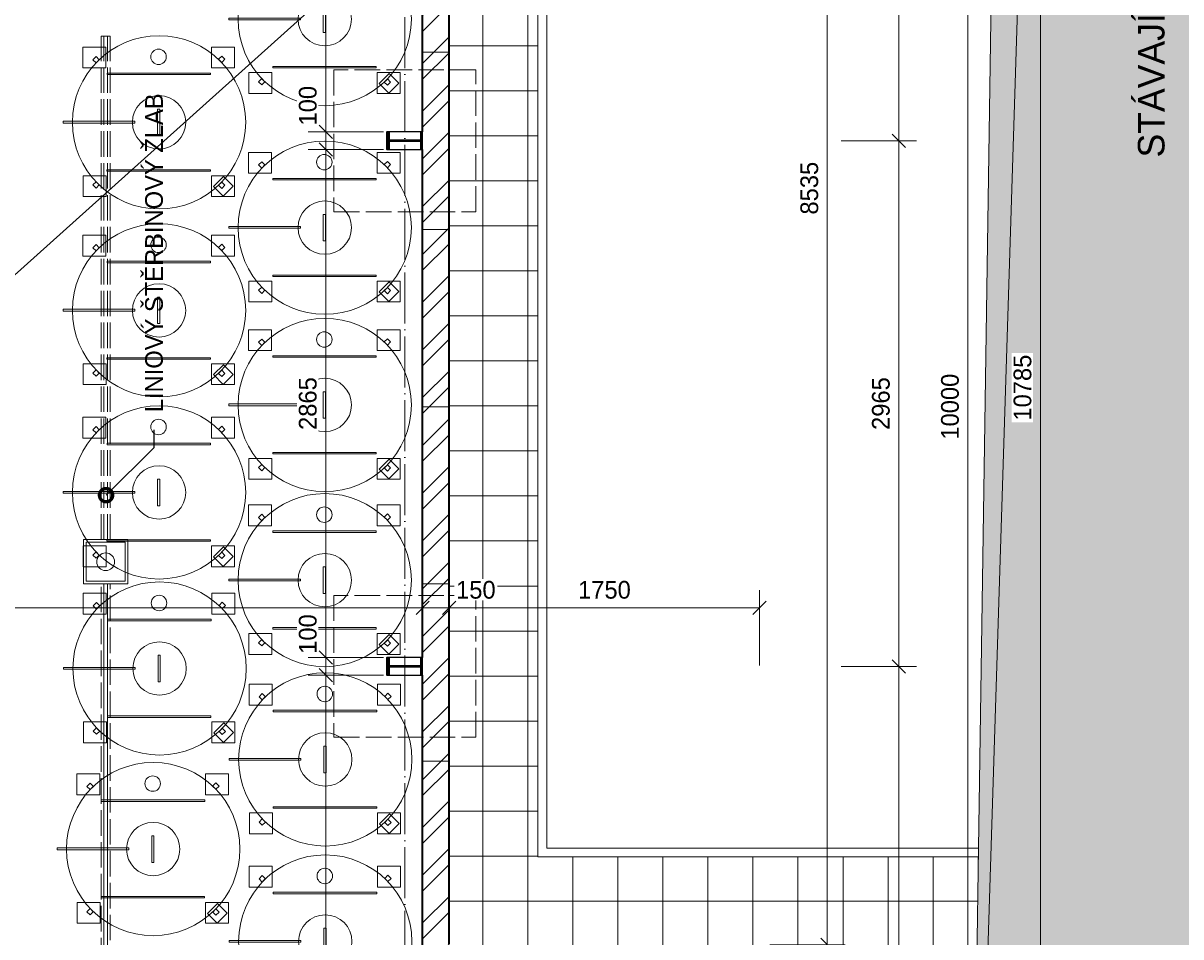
# Model space of a CAD drawing. Header units: millimetres. Extents: x -291499 to 405099, y -171163 to 417446.
# Tile 20 of 256: x -253858 to -247330, y 42261 to 47416. Entities that reach past the tile are written whole.
import ezdxf
from ezdxf import colors
from ezdxf.entities.mleader import LeaderData, LeaderLine
from ezdxf.math import Vec2, Vec3

# ---------------------------------------------------------------- set-up
doc = ezdxf.new("R2010")
doc.units = ezdxf.units.MM
doc.header["$LTSCALE"] = 12
doc.header["$PDMODE"] = 35
doc.header["$PDSIZE"] = -4
doc.linetypes.add('ACAD_ISO02W100', pattern=[15, 12, -3])
doc.linetypes.add('ACAD_ISO04W100', pattern=[30, 24, -3, 0, -3])
for name, color, linetype, lineweight in [('koty', 6, 'Continuous', 9), ('NS_tenka', 10, 'Continuous', 9), ('NS_tlusta', 10, 'Continuous', 15), ('NS_velmi_tlusta', 10, 'Continuous', 35), ('srafy', 6, 'Continuous', 9), ('tenka', 6, 'Continuous', 9), ('text', 6, 'Continuous', 9), ('tlusta', 7, 'Continuous', 15)]:
    doc.layers.add(name, color=color, linetype=linetype, lineweight=lineweight)
doc.layers.add('netisk', color=30, linetype='Continuous', plot=False)
doc.layers.add('zarizovaci predmety', color=10, linetype='Continuous', lineweight=9, transparency=0.3)
doc.styles.add('laplan', font='txt', dxfattribs={"height": 2})
doc.styles.add('laplan N', font='txt')
doc.dimstyles.new('laplan', dxfattribs={"dimscale": 0, "dimtxt": 2, "dimasz": 1.5, "dimexe": 2, "dimexo": 0, "dimgap": 1, "dimtad": 1, "dimdec": 0, "dimrnd": 5, "dimzin": 1, "dimtxsty": 'laplan', "dimblk": 'OBLIQUE', "dimcen": 2, "dimclrd": 256, "dimclre": 256, "dimclrt": 256, "dimadec": 0, "dimazin": 0, "dimtfac": 1, "dimtdec": 0, "dimtmove": 1, "dimatfit": 2, "dimfxl": 6.5, "dimfxlon": 1, "dimtfill": 1, "dimlwd": 13, "dimlwe": -1, "dimarcsym": 0})

# ---------------------------------------------------------------- blocks, each defined once
blk = doc.blocks.new('_DotSmall')
at = {"color": 0, "linetype": 'ByBlock', "const_width": 0.5}
blk.add_lwpolyline([(-0.0625, 0, 1), (0.0625, 0, 1)], format="xyb", close=True, dxfattribs=at)
blk = doc.blocks.new('_OBLIQUE')
at = {"color": 0, "linetype": 'ByBlock'}
blk.add_line((-0.5, -0.5), (0.5, 0.5), dxfattribs=at)
blk = doc.blocks.new('*D86')
at = {"layer": 'Defpoints', "color": 0, "transparency": 16777216}
for p in [(-248963.7, 50252.1), (-248530.1, 50252.1), (-249463.7, 40252.1)]:
    blk.add_point(p, dxfattribs=at)
at = {"layer": 'koty', "transparency": 16777216}
for p, q in [((-248855.1, 50252.1), (-248430.1, 50252.1)), ((-248855.1, 40252.1), (-248430.1, 40252.1))]:
    blk.add_line(p, q, dxfattribs=at)
at = {"layer": 'koty', "lineweight": 13, "transparency": 16777216}
blk.add_line((-248530.1, 40252.1), (-248530.1, 50252.1), dxfattribs=at)
at = {"layer": 'koty', "lineweight": 13, "transparency": 16777216, "xscale": 75, "yscale": 75, "zscale": 75}
for p, rotation in [((-248530.1, 50252.1), 90), ((-248530.1, 40252.1), 270)]:
    blk.add_blockref('_OBLIQUE', p, dxfattribs=dict(at, rotation=rotation))
at = {"layer": 'koty', "transparency": 16777216, "insert": (-248631.1, 45252.1), "char_height": 100, "attachment_point": 5, "rotation": 90, "style": 'laplan', "bg_fill": 3, "box_fill_scale": 1.1, "bg_fill_color": 256, "bg_fill_true_color": 13158600, "bg_fill_transparency": 0}
blk.add_mtext('10000', dxfattribs=at)
blk = doc.blocks.new('*D88')
at = {"layer": 'Defpoints', "color": 0, "transparency": 16777216}
for p in [(-249463.7, 50752.1), (-248121.1, 50752.1), (-249463.7, 39967.1)]:
    blk.add_point(p, dxfattribs=at)
at = {"layer": 'koty', "transparency": 16777216}
for p, q in [((-248446.1, 50752.1), (-248021.1, 50752.1)), ((-248446.1, 39967.1), (-248021.1, 39967.1))]:
    blk.add_line(p, q, dxfattribs=at)
at = {"layer": 'koty', "lineweight": 13, "transparency": 16777216}
blk.add_line((-248121.1, 39967.1), (-248121.1, 50752.1), dxfattribs=at)
at = {"layer": 'koty', "lineweight": 13, "transparency": 16777216, "xscale": 75, "yscale": 75, "zscale": 75}
for p, rotation in [((-248121.1, 50752.1), 90), ((-248121.1, 39967.1), 270)]:
    blk.add_blockref('_OBLIQUE', p, dxfattribs=dict(at, rotation=rotation))
at = {"layer": 'koty', "transparency": 16777216, "insert": (-248222.2, 45359.6), "char_height": 100, "attachment_point": 5, "rotation": 90, "style": 'laplan', "bg_fill": 3, "box_fill_scale": 1.1, "bg_fill_color": 256, "bg_fill_true_color": 13158600, "bg_fill_transparency": 0}
blk.add_mtext('10785', dxfattribs=at)
blk = doc.blocks.new('*D95')
at = {"layer": 'Defpoints', "color": 0, "transparency": 16777216}
for p in [(-250052, 43787.1), (-248919.8, 43787.1), (-250252, 40232.1)]:
    blk.add_point(p, dxfattribs=at)
at = {"layer": 'koty', "transparency": 16777216}
for p, q in [((-249244.8, 43787.1), (-248819.8, 43787.1)), ((-249244.8, 40232.1), (-248819.8, 40232.1))]:
    blk.add_line(p, q, dxfattribs=at)
at = {"layer": 'koty', "lineweight": 13, "transparency": 16777216}
blk.add_line((-248919.8, 40232.1), (-248919.8, 43787.1), dxfattribs=at)
at = {"layer": 'koty', "lineweight": 13, "transparency": 16777216, "xscale": 75, "yscale": 75, "zscale": 75}
for p, rotation in [((-248919.8, 43787.1), 90), ((-248919.8, 40232.1), 270)]:
    blk.add_blockref('_OBLIQUE', p, dxfattribs=dict(at, rotation=rotation))
at = {"layer": 'koty', "transparency": 16777216, "insert": (-249020.8, 42009.6), "char_height": 100, "attachment_point": 5, "rotation": 90, "style": 'laplan', "bg_fill": 3, "box_fill_scale": 1.1, "bg_fill_color": 256, "bg_fill_true_color": 13158600, "bg_fill_transparency": 0}
blk.add_mtext('3555', dxfattribs=at)
blk = doc.blocks.new('*D96')
at = {"layer": 'Defpoints', "color": 0, "transparency": 16777216}
for p in [(-250052, 46752.1), (-248919.8, 46752.1), (-250052, 43787.1)]:
    blk.add_point(p, dxfattribs=at)
at = {"layer": 'koty', "transparency": 16777216}
for p, q in [((-249244.8, 46752.1), (-248819.8, 46752.1)), ((-249244.8, 43787.1), (-248819.8, 43787.1))]:
    blk.add_line(p, q, dxfattribs=at)
at = {"layer": 'koty', "lineweight": 13, "transparency": 16777216}
blk.add_line((-248919.8, 43787.1), (-248919.8, 46752.1), dxfattribs=at)
at = {"layer": 'koty', "lineweight": 13, "transparency": 16777216, "xscale": 75, "yscale": 75, "zscale": 75}
for p, rotation in [((-248919.8, 46752.1), 90), ((-248919.8, 43787.1), 270)]:
    blk.add_blockref('_OBLIQUE', p, dxfattribs=dict(at, rotation=rotation))
at = {"layer": 'koty', "transparency": 16777216, "insert": (-249020.8, 45269.6), "char_height": 100, "attachment_point": 5, "rotation": 90, "style": 'laplan', "bg_fill": 3, "box_fill_scale": 1.1, "bg_fill_color": 256, "bg_fill_true_color": 13158600, "bg_fill_transparency": 0}
blk.add_mtext('2965', dxfattribs=at)
blk = doc.blocks.new('*D97')
at = {"layer": 'Defpoints', "color": 0, "transparency": 16777216}
for p in [(-250052, 50252.1), (-248919.8, 50252.1), (-250052, 46752.1)]:
    blk.add_point(p, dxfattribs=at)
at = {"layer": 'koty', "transparency": 16777216}
for p, q in [((-249244.8, 50252.1), (-248819.8, 50252.1)), ((-249244.8, 46752.1), (-248819.8, 46752.1))]:
    blk.add_line(p, q, dxfattribs=at)
at = {"layer": 'koty', "lineweight": 13, "transparency": 16777216}
blk.add_line((-248919.8, 46752.1), (-248919.8, 50252.1), dxfattribs=at)
at = {"layer": 'koty', "lineweight": 13, "transparency": 16777216, "xscale": 75, "yscale": 75, "zscale": 75}
for p, rotation in [((-248919.8, 50252.1), 90), ((-248919.8, 46752.1), 270)]:
    blk.add_blockref('_OBLIQUE', p, dxfattribs=dict(at, rotation=rotation))
at = {"layer": 'koty', "transparency": 16777216, "insert": (-249020.8, 48502.1), "char_height": 100, "attachment_point": 5, "rotation": 90, "style": 'laplan', "bg_fill": 3, "box_fill_scale": 1.1, "bg_fill_color": 256, "bg_fill_true_color": 13158600, "bg_fill_transparency": 0}
blk.add_mtext('3500', dxfattribs=at)
blk = doc.blocks.new('A$C0abe2e0b')
at = {"layer": 'zarizovaci predmety'}
for points in [[(63.7, 907.3), (193.4, 907.3), (193.4, 789.6), (63.7, 789.6)], [(71, 849.4), (127.4, 905.8), (182, 851.1), (125.7, 794.8)], [(117.1, 843.9), (135.1, 861.8), (153, 843.9), (135.1, 825.9)], [(786.7, 907.3), (916.4, 907.3), (916.4, 789.6), (786.7, 789.6)], [(826, 841.8), (844, 859.7), (861.9, 841.8), (844, 823.8)], [(198.4, 764.2), (782.3, 764.2), (782.3, 755.8), (198.4, 755.8)], [(484.2, 563.3), (497, 563.3), (497, 413.5), (484.2, 413.5)], [(625.7, 492.4), (1029.5, 492.4), (1029.5, 482.4), (625.7, 482.4)], [(198.1, 219.5), (782, 219.5), (782, 210.7), (198.1, 210.7)], [(63.7, 181.8), (193.4, 181.8), (193.4, 64.1), (63.7, 64.1)], [(117.3, 133), (135.2, 151), (153.1, 133), (135.2, 115.1)], [(788.7, 181.8), (918.4, 181.8), (918.4, 64.1), (788.7, 64.1)], [(825.9, 135.1), (843.9, 153), (861.8, 135.1), (843.9, 117.1)]]:
    blk.add_lwpolyline(points, close=True, dxfattribs=at)
for centre, radius in [((488.5, 488.5), 488.5), ((488.5, 488.5), 150.5), ((491.2, 119.1), 43.6)]:
    blk.add_circle(centre, radius, dxfattribs=at)
blk = doc.blocks.new('*D182')
at = {"layer": 'Defpoints', "color": 0, "transparency": 16777216}
for p in [(-252151.4, 43737.1), (-251805, 43737.1), (-251805, 40282.1)]:
    blk.add_point(p, dxfattribs=at)
at = {"layer": 'koty', "transparency": 16777216}
for p, q in [((-251826.4, 43737.1), (-252251.4, 43737.1)), ((-251826.4, 40282.1), (-252251.4, 40282.1))]:
    blk.add_line(p, q, dxfattribs=at)
at = {"layer": 'koty', "lineweight": 13, "transparency": 16777216}
blk.add_line((-252151.4, 40282.1), (-252151.4, 43737.1), dxfattribs=at)
at = {"layer": 'koty', "lineweight": 13, "transparency": 16777216, "xscale": 75, "yscale": 75, "zscale": 75}
for p, rotation in [((-252151.4, 43737.1), 90), ((-252151.4, 40282.1), 270)]:
    blk.add_blockref('_OBLIQUE', p, dxfattribs=dict(at, rotation=rotation))
at = {"layer": 'koty', "transparency": 16777216, "insert": (-252252.4, 42009.6), "char_height": 100, "attachment_point": 5, "rotation": 90, "style": 'laplan', "bg_fill": 3, "box_fill_scale": 1.1, "bg_fill_color": 256, "bg_fill_true_color": 13158600, "bg_fill_transparency": 0}
blk.add_mtext('3455', dxfattribs=at)
blk = doc.blocks.new('*D183')
at = {"layer": 'Defpoints', "color": 0, "transparency": 16777216}
for p in [(-252151.4, 43837.1), (-251805, 43837.1), (-251805, 43737.1)]:
    blk.add_point(p, dxfattribs=at)
at = {"layer": 'koty', "transparency": 16777216}
for p, q in [((-251826.4, 43837.1), (-252251.4, 43837.1)), ((-251826.4, 43737.1), (-252251.4, 43737.1))]:
    blk.add_line(p, q, dxfattribs=at)
at = {"layer": 'koty', "lineweight": 13, "transparency": 16777216}
blk.add_line((-252151.4, 43737.1), (-252151.4, 43837.1), dxfattribs=at)
at = {"layer": 'koty', "lineweight": 13, "transparency": 16777216, "xscale": 75, "yscale": 75, "zscale": 75, "rotation": 270}
blk.add_blockref('_OBLIQUE', (-252151.4, 43737.1), dxfattribs=at)
at = {"layer": 'koty', "transparency": 16777216, "insert": (-252252.4, 43969.4), "char_height": 100, "attachment_point": 5, "rotation": 90, "style": 'laplan', "bg_fill": 3, "box_fill_scale": 1.1, "bg_fill_color": 256, "bg_fill_true_color": 13158600, "bg_fill_transparency": 0}
blk.add_mtext('100', dxfattribs=at)
at = {"layer": 'koty', "lineweight": 13, "transparency": 16777216, "xscale": 75, "yscale": 75, "zscale": 75, "rotation": 90}
blk.add_blockref('_OBLIQUE', (-252151.4, 43837.1), dxfattribs=at)
blk = doc.blocks.new('*D184')
at = {"layer": 'Defpoints', "color": 0, "transparency": 16777216}
for p in [(-252151.4, 46702.1), (-251805, 46702.1), (-251805, 43837.1)]:
    blk.add_point(p, dxfattribs=at)
at = {"layer": 'koty', "transparency": 16777216}
for p, q in [((-251826.4, 46702.1), (-252251.4, 46702.1)), ((-251826.4, 43837.1), (-252251.4, 43837.1))]:
    blk.add_line(p, q, dxfattribs=at)
at = {"layer": 'koty', "lineweight": 13, "transparency": 16777216}
blk.add_line((-252151.4, 43837.1), (-252151.4, 46702.1), dxfattribs=at)
at = {"layer": 'koty', "lineweight": 13, "transparency": 16777216, "xscale": 75, "yscale": 75, "zscale": 75}
for p, rotation in [((-252151.4, 46702.1), 90), ((-252151.4, 43837.1), 270)]:
    blk.add_blockref('_OBLIQUE', p, dxfattribs=dict(at, rotation=rotation))
at = {"layer": 'koty', "transparency": 16777216, "insert": (-252252.4, 45269.6), "char_height": 100, "attachment_point": 5, "rotation": 90, "style": 'laplan', "bg_fill": 3, "box_fill_scale": 1.1, "bg_fill_color": 256, "bg_fill_true_color": 13158600, "bg_fill_transparency": 0}
blk.add_mtext('2865', dxfattribs=at)
blk = doc.blocks.new('*D185')
at = {"layer": 'Defpoints', "color": 0, "transparency": 16777216}
for p in [(-252151.4, 46802.1), (-251800.7, 46802.1), (-251805, 46702.1)]:
    blk.add_point(p, dxfattribs=at)
at = {"layer": 'koty', "transparency": 16777216}
for p, q in [((-251826.4, 46802.1), (-252251.4, 46802.1)), ((-251826.4, 46702.1), (-252251.4, 46702.1))]:
    blk.add_line(p, q, dxfattribs=at)
at = {"layer": 'koty', "lineweight": 13, "transparency": 16777216}
blk.add_line((-252151.4, 46702.1), (-252151.4, 46802.1), dxfattribs=at)
at = {"layer": 'koty', "lineweight": 13, "transparency": 16777216, "xscale": 75, "yscale": 75, "zscale": 75, "rotation": 270}
blk.add_blockref('_OBLIQUE', (-252151.4, 46702.1), dxfattribs=at)
at = {"layer": 'koty', "transparency": 16777216, "insert": (-252252.4, 46949.9), "char_height": 100, "attachment_point": 5, "rotation": 90, "style": 'laplan', "bg_fill": 3, "box_fill_scale": 1.1, "bg_fill_color": 256, "bg_fill_true_color": 13158600, "bg_fill_transparency": 0}
blk.add_mtext('100', dxfattribs=at)
at = {"layer": 'koty', "lineweight": 13, "transparency": 16777216, "xscale": 75, "yscale": 75, "zscale": 75, "rotation": 90}
blk.add_blockref('_OBLIQUE', (-252151.4, 46802.1), dxfattribs=at)
blk = doc.blocks.new('*D186')
at = {"layer": 'Defpoints', "color": 0, "transparency": 16777216}
for p in [(-252151.4, 50202.1), (-251805, 50202.1), (-251800.7, 46802.1)]:
    blk.add_point(p, dxfattribs=at)
at = {"layer": 'koty', "transparency": 16777216}
for p, q in [((-251826.4, 50202.1), (-252251.4, 50202.1)), ((-251826.4, 46802.1), (-252251.4, 46802.1))]:
    blk.add_line(p, q, dxfattribs=at)
at = {"layer": 'koty', "lineweight": 13, "transparency": 16777216}
blk.add_line((-252151.4, 46802.1), (-252151.4, 50202.1), dxfattribs=at)
at = {"layer": 'koty', "lineweight": 13, "transparency": 16777216, "xscale": 75, "yscale": 75, "zscale": 75}
for p, rotation in [((-252151.4, 50202.1), 90), ((-252151.4, 46802.1), 270)]:
    blk.add_blockref('_OBLIQUE', p, dxfattribs=dict(at, rotation=rotation))
at = {"layer": 'koty', "transparency": 16777216, "insert": (-252252.4, 48502.1), "char_height": 100, "attachment_point": 5, "rotation": 90, "style": 'laplan', "bg_fill": 3, "box_fill_scale": 1.1, "bg_fill_color": 256, "bg_fill_true_color": 13158600, "bg_fill_transparency": 0}
blk.add_mtext('3400', dxfattribs=at)
blk = doc.blocks.new('*D208')
at = {"layer": 'Defpoints', "color": 0, "transparency": 16777216}
for p in [(-251605, 44117.5), (-258805, 43963.5), (-251605, 43737.1)]:
    blk.add_point(p, dxfattribs=at)
at = {"layer": 'koty', "transparency": 16777216}
for p, q in [((-258805, 43963.5), (-258805, 44217.5)), ((-251605, 43792.5), (-251605, 44217.5))]:
    blk.add_line(p, q, dxfattribs=at)
at = {"layer": 'koty', "lineweight": 13, "transparency": 16777216}
blk.add_line((-258805, 44117.5), (-251605, 44117.5), dxfattribs=at)
at = {"layer": 'koty', "lineweight": 13, "transparency": 16777216, "xscale": 75, "yscale": 75, "zscale": 75, "rotation": 180}
blk.add_blockref('_OBLIQUE', (-258805, 44117.5), dxfattribs=at)
at = {"layer": 'koty', "lineweight": 13, "transparency": 16777216, "xscale": 75, "yscale": 75, "zscale": 75}
blk.add_blockref('_OBLIQUE', (-251605, 44117.5), dxfattribs=at)
at = {"layer": 'koty', "transparency": 16777216, "insert": (-255205, 44218.5), "char_height": 100, "attachment_point": 5, "style": 'laplan', "bg_fill": 3, "box_fill_scale": 1.1, "bg_fill_color": 256, "bg_fill_true_color": 13158600, "bg_fill_transparency": 0}
blk.add_mtext('7200', dxfattribs=at)
blk = doc.blocks.new('*D239')
at = {"layer": 'Defpoints', "color": 0, "transparency": 16777216}
for p in [(-249705, 44117.5), (-251455, 43737.1), (-249705, 42167.1)]:
    blk.add_point(p, dxfattribs=at)
at = {"layer": 'koty', "transparency": 16777216}
for p, q in [((-251455, 43792.5), (-251455, 44217.5)), ((-249705, 43792.5), (-249705, 44217.5))]:
    blk.add_line(p, q, dxfattribs=at)
at = {"layer": 'koty', "lineweight": 13, "transparency": 16777216}
blk.add_line((-251455, 44117.5), (-249705, 44117.5), dxfattribs=at)
at = {"layer": 'koty', "lineweight": 13, "transparency": 16777216, "xscale": 75, "yscale": 75, "zscale": 75, "rotation": 180}
blk.add_blockref('_OBLIQUE', (-251455, 44117.5), dxfattribs=at)
at = {"layer": 'koty', "lineweight": 13, "transparency": 16777216, "xscale": 75, "yscale": 75, "zscale": 75}
blk.add_blockref('_OBLIQUE', (-249705, 44117.5), dxfattribs=at)
at = {"layer": 'koty', "transparency": 16777216, "insert": (-250580, 44218.5), "char_height": 100, "attachment_point": 5, "style": 'laplan', "bg_fill": 3, "box_fill_scale": 1.1, "bg_fill_color": 256, "bg_fill_true_color": 13158600, "bg_fill_transparency": 0}
blk.add_mtext('1750', dxfattribs=at)
blk = doc.blocks.new('*D240')
at = {"layer": 'Defpoints', "color": 0, "transparency": 16777216}
for p in [(-251455, 44117.5), (-251605, 43737.1), (-251455, 42222.1)]:
    blk.add_point(p, dxfattribs=at)
at = {"layer": 'koty', "transparency": 16777216}
for p, q in [((-251605, 43792.5), (-251605, 44217.5)), ((-251455, 43792.5), (-251455, 44217.5))]:
    blk.add_line(p, q, dxfattribs=at)
at = {"layer": 'koty', "lineweight": 13, "transparency": 16777216}
blk.add_line((-251605, 44117.5), (-251455, 44117.5), dxfattribs=at)
at = {"layer": 'koty', "lineweight": 13, "transparency": 16777216, "xscale": 75, "yscale": 75, "zscale": 75, "rotation": 180}
blk.add_blockref('_OBLIQUE', (-251605, 44117.5), dxfattribs=at)
at = {"layer": 'koty', "transparency": 16777216, "insert": (-251305, 44218.5), "char_height": 100, "attachment_point": 5, "style": 'laplan', "bg_fill": 3, "box_fill_scale": 1.1, "bg_fill_color": 256, "bg_fill_true_color": 13158600, "bg_fill_transparency": 0}
blk.add_mtext('150', dxfattribs=at)
at = {"layer": 'koty', "lineweight": 13, "transparency": 16777216, "xscale": 75, "yscale": 75, "zscale": 75}
blk.add_blockref('_OBLIQUE', (-251455, 44117.5), dxfattribs=at)
blk = doc.blocks.new('*D242')
at = {"layer": 'Defpoints', "color": 0, "transparency": 16777216}
for p in [(-252210.6, 50752.1), (-249323.1, 50752.1), (-250460.6, 42217.1)]:
    blk.add_point(p, dxfattribs=at)
at = {"layer": 'koty', "transparency": 16777216}
for p, q in [((-249648.1, 50752.1), (-249223.1, 50752.1)), ((-249648.1, 42217.1), (-249223.1, 42217.1))]:
    blk.add_line(p, q, dxfattribs=at)
at = {"layer": 'koty', "lineweight": 13, "transparency": 16777216}
blk.add_line((-249323.1, 42217.1), (-249323.1, 50752.1), dxfattribs=at)
at = {"layer": 'koty', "lineweight": 13, "transparency": 16777216, "xscale": 75, "yscale": 75, "zscale": 75}
for p, rotation in [((-249323.1, 50752.1), 90), ((-249323.1, 42217.1), 270)]:
    blk.add_blockref('_OBLIQUE', p, dxfattribs=dict(at, rotation=rotation))
at = {"layer": 'koty', "transparency": 16777216, "insert": (-249424.2, 46484.6), "char_height": 100, "attachment_point": 5, "rotation": 90, "style": 'laplan', "bg_fill": 3, "box_fill_scale": 1.1, "bg_fill_color": 256, "bg_fill_true_color": 13158600, "bg_fill_transparency": 0}
blk.add_mtext('8535', dxfattribs=at)

msp = doc.modelspace()

# ---------------------------------------------------------------- hatches: boundary and pattern name
at = {"layer": 'koty', "transparency": 33554534}
h = msp.add_hatch(dxfattribs=at)
h.set_pattern_fill('ANSI37', color=1, scale=80, angle=45)
h.set_pattern_definition([(90, (-259902.71, 32556.28), (-254, 0), []), (180, (-259902.71, 32556.28), (-3e-14, -254), [])])
h.paths.add_polyline_path([(-249705, 39967.1), (-270205, 39967.1), (-270204.8, 39467.1), (-249143.4, 39467.1), (-249143.4, 39417.1), (-248520.5, 39417.1), (-248471.1, 42712.1), (-250955, 42712.1), (-250955, 50233.9), (-248359.6, 50141.2), (-248352.1, 50641.3), (-251455, 50752.1), (-251455, 42217.1), (-249705, 42217.1)])
at = {"layer": 'koty'}
h = msp.add_hatch(dxfattribs=at)
h.set_pattern_fill('GRAVEL', color=251, scale=10, angle=45)
h.set_pattern_definition([(273.012788, (-144009.941, 11010.066), (179.6051222, -3053.2870812), [34.17214, -3383.04836]), (229.969741, (-144008.145, 10975.941), (1975.6563356, 2334.8666009), [58.64047, -5805.4049]), (177.510447, (-144045.862, 10931.04), (3771.707571, -179.605121), [41.34815, -4093.4723]), (312.273689, (-144071.007, 10816.092), (-3412.4973256, 3771.7075712), [53.40045, -5286.64374]), (337.833654, (-144035.086, 10776.579), (-3053.2870812, 1257.2358568), [52.36337, -5183.9808]), (42.273689, (-143986.593, 10756.823), (-3771.7075712, -3412.4973256), [53.40045, -5286.64374]), (82.6942405, (-143947.0795, 10792.744), (-538.815367, -4130.9178157), [70.61937, -6991.31153]), (117.255328, (-143938.099, 10862.79), (-2694.0768359, 5208.54855045), [66.67195, -6600.52566]), (166.429566, (-143968.632, 10922.059), (-3771.7075709, 898.0256118), [53.5813, -5304.55457]), (220.236358, (-144020.718, 10934.632), (2155.2614693, 1796.051224), [61.1713, -2997.3937]), (267.397438, (-144067.415, 10895.119), (-179.6051223, -4130.9178157), [79.1078, -7831.67725]), (183.814075, (-143891.402, 10992.105), (-2334.8665915, -179.6051223), [27.00045, -2673.0566]), (216.469234, (-143918.343, 10990.309), (2694.076836, 1975.6563471), [51.3682, -5085.4639]), (270, (-143959.65, 10959.78), (179.60512, -179.60512), [35.92093, -323.2893]), (248.19859, (-143993.777, 10968.757), (538.815367, 1257.235857), [19.34413, -1915.06224]), (336.80141, (-144000.96, 10950.796), (-718.42049, 359.210245), [27.35656, -1340.4753]), (75.963757, (-143975.816, 10940.02), (179.605122, 898.025612), [44.43197, -1436.6298]), (206.56505, (-143965.04, 10983.125), (538.81537, 179.60512), [32.1287, -771.0898]), (61.38954, (-144105.132, 10846.625), (1257.235857, 2334.8665915), [45.0088, -4455.88267]), (115.346176, (-144083.58, 10886.138), (1257.2358569, -2694.0768364), [37.7599, -3738.22157]), (338.19859, (-144000.96, 11019.046), (-1257.235857, 538.815367), [38.688, -1895.71836]), (28.61046, (-143965.04, 11004.678), (-2334.8665914, -1257.2358571), [45.0088, -4455.88267]), (24.443955, (-143993.777, 10735.27), (-1257.235857, -538.815367), [43.4035, -2126.77343]), (339.77514, (-143954.264, 10753.23), (-2873.6819593, 1077.630733), [36.3672, -3600.35934]), (111.80141, (-143819.56, 10841.237), (-538.815367, 1257.235857), [38.688, -1895.71836]), (62.354025, (-143833.928, 10877.158), (-1616.4461016, -3053.2870813), [42.5783, -4215.2376]), (114.443955, (-143907.566, 10753.23), (538.815367, -1257.235857), [21.70176, -2148.4752]), (146.30993, (-143830.336, 10830.46), (-898.025612, 538.815367), [12.95146, -1282.1995]), (210.963757, (-143841.11, 10837.645), (718.42049, 359.210245), [52.36337, -994.90546]), (231.009006, (-143886.014, 10810.704), (1616.4461017, 1975.6563467), [48.5267, -4804.1365]), (348.69007, (-143959.65, 10923.855), (-538.815367, 179.605122), [36.6324, -879.17764]), (38.157227, (-143923.731, 10916.671), (3412.4973259, 2694.0768365), [63.9557, -6331.6009]), (105.945396, (-143873.441, 10956.184), (538.815367, -1975.6563466), [26.1508, -2588.93923]), (135, (-143880.63, 10981.33), (-359.21024, 0), [15.24, -238.76]), (165.256437, (-143894.994, 10812.5), (1975.6563466, -538.8153674), [35.2867, -3493.3941]), (93.012787, (-143929.119, 10821.48), (-179.6051222, 3053.2870812), [68.3443, -3348.8762]), (45, (-143932.7, 10889.73), (0, 359.21024), [66.04, -187.96]), (10.304846, (-143886.014, 10936.428), (3053.2870809, 538.815369), [40.16096, -3975.9317]), (299.054604, (-143846.5, 10943.612), (538.815367, -898.025612), [36.9829, -1812.165]), (252.645975, (-143828.54, 10911.283), (-1616.4461022, -5208.5485501), [60.2145, -5961.24644]), (220.426079, (-143846.501, 10853.809), (-2514.4717139, -2155.2614691), [63.70295, -6306.58465])])
h.paths.add_polyline_path([(-248159.1, 38989.8), (-248505.6, 39392.9), (-248478.7, 40252.1), (-248508, 40252.1), (-248590.5, 34754.3), (-246568.1, 34655.3), (-246157.5, 47186.3), (-243082.1, 47263), (-243082.1, 47687.2), (-246568.1, 47793.3), (-247077.2, 34938.1), (-248328.8, 34945.2)])
edge = h.paths.add_edge_path()
edge.add_arc((-247822.4, 50252.1), 151, 237.38816, 298.51966)
edge.add_line((-247750.3, 50119.4), (-243082.1, 49952.7))
edge.add_line((-243082.1, 49952.7), (-243082.1, 49356.3))
edge.add_line((-243082.1, 49356.3), (-248194.5, 49320.7))
edge.add_line((-248194.5, 49320.7), (-248478.7, 40252.1))
edge.add_line((-248478.7, 40252.1), (-248508, 40252.1))
edge.add_line((-248508, 40252.1), (-248371.2, 49370))
edge.add_arc((-248378.3, 49744.9), 375, 271.08991, 360)
edge.add_arc((-248378.3, 49744.9), 375, 360, 447.19097)
edge.add_line((-248359.9, 50119.5), (-248359.6, 50141.2))
edge.add_line((-248359.6, 50141.2), (-247903.8, 50124.9))
at = {"layer": 'koty', "transparency": 33554534}
h = msp.add_hatch(color=252, dxfattribs=at)
h.dxf.hatch_style = 1
h.paths.add_polyline_path([(-248194.5, 49320.7), (-248505.6, 39392.9), (-248159.1, 38989.8), (-248328.8, 34945.2), (-247077.2, 34938.1), (-246568.1, 47793.3), (-243082.1, 47687.2), (-243082.1, 49356.3)])

# ---------------------------------------------------------------- linework, layer by layer
at = {"layer": 'netisk'}
msp.add_lwpolyline([(-251605, 50202.1), (-251605, 46802.1), (-251805, 46802.1), (-251805, 46702.1), (-251605, 46702.1), (-251605, 43837.1), (-251805, 43837.1), (-251805, 43737.1), (-251605, 43737.1), (-251605, 40282.1), (-251805, 40282.1), (-251805, 40117.1), (-257565, 40117.1), (-257565, 40387.1), (-257845, 40387.1), (-257845, 40117.1), (-258805, 40117.1), (-258805, 51014.7)], dxfattribs=at)
at = {"layer": 'NS_tenka', "color": 1}
for p, q in [((-250955, 42712.1), (-250955, 50233.9)), ((-250905, 42762.1), (-250905, 50182.1)), ((-253402.5, 41377.1), (-253402.5, 44252.1)), ((-253382.5, 41357.1), (-253382.5, 44252.1))]:
    msp.add_line(p, q, dxfattribs=at)
at = {"layer": 'NS_tenka', "color": 1, "linetype": 'ACAD_ISO02W100'}
for p, q in [((-253417.5, 44502.1), (-253417.5, 47342.1)), ((-253417.5, 47342.1), (-253367.5, 47342.1)), ((-253402.5, 44502.1), (-253402.5, 47342.1)), ((-253382.5, 44502.1), (-253382.5, 47342.1)), ((-253367.5, 44502.1), (-253367.5, 47342.1)), ((-253417.5, 41392.1), (-253417.5, 44252.1)), ((-253367.5, 41342.1), (-253367.5, 44252.1))]:
    msp.add_line(p, q, dxfattribs=at)
at = {"layer": 'NS_tenka'}
for p, q in [((-251605, 47252.1), (-251455, 47252.1)), ((-251605, 46252.1), (-251455, 46252.1)), ((-251605, 45252.1), (-251455, 45252.1)), ((-251605, 44252.1), (-251455, 44252.1)), ((-251605, 43252.1), (-251455, 43252.1))]:
    msp.add_line(p, q, dxfattribs=at)
for points in [[(-253517.5, 44252.1), (-253267.5, 44252.1), (-253267.5, 44502.1), (-253517.5, 44502.1)], [(-253502.5, 44267.1), (-253282.5, 44267.1), (-253282.5, 44487.1), (-253502.5, 44487.1)]]:
    msp.add_lwpolyline(points, close=True, dxfattribs=at)
msp.add_circle((-253392.5, 44377.1), 50, dxfattribs=at)
at = {"layer": 'NS_tlusta'}
for p, q in [((-251605, 46702.1), (-251605, 46802.1)), ((-251605, 43737.1), (-251605, 43837.1))]:
    msp.add_line(p, q, dxfattribs=at)
at = {"layer": 'NS_tlusta', "linetype": 'ACAD_ISO02W100'}
for points in [[(-252105, 46352.1), (-251305, 46352.1), (-251305, 47152.1), (-252105, 47152.1)], [(-252105, 43387.1), (-251305, 43387.1), (-251305, 44187.1), (-252105, 44187.1)]]:
    msp.add_lwpolyline(points, close=True, dxfattribs=at)
at = {"layer": 'NS_velmi_tlusta', "color": 1}
for p, q in [((-251455, 42222.1), (-251455, 50752.1)), ((-251605, 46802.1), (-251605, 50202.1)), ((-251605, 43837.1), (-251605, 46702.1)), ((-251605, 40282.1), (-251605, 43737.1))]:
    msp.add_line(p, q, dxfattribs=at)
at = {"layer": 'NS_velmi_tlusta'}
for points in [[(-251605, 46702.1), (-251613.5, 46702.1), (-251613.5, 46749.3), (-251796.5, 46749.3), (-251796.5, 46702.1), (-251805, 46702.1), (-251805, 46802.1), (-251796.5, 46802.1), (-251796.5, 46754.9), (-251613.5, 46754.9), (-251613.5, 46802.1), (-251605, 46802.1)], [(-251605, 43737.1), (-251613.5, 43737.1), (-251613.5, 43784.3), (-251796.5, 43784.3), (-251796.5, 43737.1), (-251805, 43737.1), (-251805, 43837.1), (-251796.5, 43837.1), (-251796.5, 43789.9), (-251613.5, 43789.9), (-251613.5, 43837.1), (-251605, 43837.1)]]:
    msp.add_lwpolyline(points, dxfattribs=at)
at = {"layer": 'tlusta', "linetype": 'ACAD_ISO04W100'}
msp.add_line((-251705, 38158.7), (-251705, 50761), dxfattribs=at)

# ---------------------------------------------------------------- block references
at = {"layer": 'zarizovaci predmety', "rotation": 180}
for p in [(-251668.4, 47926.9), (-252602.9, 47344.7), (-251668.4, 46750.6), (-252602.9, 46283.8), (-251668.4, 45750.2), (-252602.9, 45256.8), (-251668.4, 44762), (-252600.2, 44263.7), (-251665.7, 43750.7), (-252636, 43245), (-251665.7, 42723.7)]:
    msp.add_blockref('A$C0abe2e0b', p, dxfattribs=at)

# ---------------------------------------------------------------- texts
at = {"layer": 'text', "insert": (-247571.8, 46657.9), "char_height": 150, "attachment_point": 1, "rotation": 90, "style": 'laplan N'}
msp.add_mtext_dynamic_manual_height_columns('STÁVAJÍCÍ VZT', width=5545.815, gutter_width=500, heights=[0], dxfattribs=at)

# ---------------------------------------------------------------- leaders
at = {"layer": 'text'}
ml = msp.add_multileader_mtext('Standard', dxfattribs=at)
ml.set_content('LINIOVÝ ŠTĚRBINOVÝ ŽLAB', color=256, style='laplan')
ml.set_leader_properties()
ml.set_arrow_properties(name='DOTSMALL')
ml.build(insert=Vec2(0, 0))
ml.multileader.update_dxf_attribs({"dogleg_length": 2, "arrow_head_size": 150, "scale": 50})
ctx = ml.context
ctx.base_point, ctx.scale, ctx.char_height, ctx.arrow_head_size, ctx.landing_gap_size, ctx.plane_origin, ctx.plane_x_axis, ctx.plane_y_axis = Vec3(-253118.8, 45121), 50, 100, 150, 100, Vec3(-252871.8, 44593.2), Vec3(0, 1), Vec3(-1, 0)
notes = []
notes.append((ctx, [(0, (1, 1, 0), (-253118.8, 45021), (0, 1), 100, [(0, [(-253390.2, 44753)], 0, [])])]))
ctx.mtext.insert, ctx.mtext.text_direction, ctx.mtext.rotation, ctx.mtext.flow_direction = Vec3(-253169.9, 45221), Vec3(0, 1), 1.570796, 5
for ctx, leaders in notes:
    for number, flags, end, landing, length, lines in leaders:
        leader = LeaderData()
        leader.index, (leader.has_last_leader_line, leader.has_dogleg_vector, leader.attachment_direction) = number, flags
        leader.last_leader_point, leader.dogleg_vector, leader.dogleg_length = Vec3(end), Vec3(landing), length
        for number, points, colour, breaks in lines:
            line = LeaderLine()
            line.index, line.vertices, line.color, line.breaks = number, Vec3.list(points), colors.encode_raw_color(colour), breaks
            leader.lines.append(line)
        ctx.leaders.append(leader)

# ---------------------------------------------------------------- next in the draw order: dimensions: what is measured, and where the dimension line sits
at = {"layer": 'koty'}
for base, p1, p2, picture, middle in [((-248530.1, 50252.1), (-249463.7, 40252.1), (-248963.7, 50252.1), '*D86', (-248631.1, 45252.1)), ((-252151.4, 43737.1), (-251805, 40282.1), (-251805, 43737.1), '*D182', (-252252.4, 42009.6))]:
    dim = msp.add_linear_dim(base=base, p1=p1, p2=p2, angle=90, dimstyle='laplan', dxfattribs=at)
    dim.commit()
    dim.dimension.update_dxf_attribs({"geometry": picture, "text_midpoint": middle})

# ---------------------------------------------------------------- next in the draw order: dimensions: what is measured, and where the dimension line sits
dim = msp.add_linear_dim(base=(-248121.1, 50752.1), p1=(-249463.7, 39967.1), p2=(-249463.7, 50752.1), angle=90, dimstyle='laplan', dxfattribs=at)
dim.commit()
dim.dimension.update_dxf_attribs({"geometry": '*D88', "text_midpoint": (-248222.2, 45359.6)})
dim = msp.add_linear_dim(base=(-252151.4, 43837.1), p1=(-251805, 43737.1), p2=(-251805, 43837.1), angle=90, dimstyle='laplan', dxfattribs=at)
dim.commit()
dim.dimension.update_dxf_attribs({"geometry": '*D183', "text_midpoint": (-252151.4, 43969.4), "dimtype": 160})

# ---------------------------------------------------------------- next in the draw order: linework, layer by layer
at = {"layer": 'NS_tenka', "color": 1}
msp.add_line((-248520.5, 39417.1), (-248470.3, 42762.1), dxfattribs=at)
at = {"layer": 'tenka'}
msp.add_line((-248371.2, 49370), (-248470.3, 42762.1), dxfattribs=at)
at = {"layer": 'tenka', "color": 251}
msp.add_line((-248194.5, 49320.7), (-248505.6, 39392.9), dxfattribs=at)

# ---------------------------------------------------------------- next in the draw order: dimensions: what is measured, and where the dimension line sits
at = {"layer": 'koty'}
for base, p1, p2, picture, middle in [((-252151.4, 46702.1), (-251805, 43837.1), (-251805, 46702.1), '*D184', (-252252.4, 45269.6)), ((-248919.8, 43787.1), (-250252, 40232.1), (-250052, 43787.1), '*D95', (-249020.8, 42009.6))]:
    dim = msp.add_linear_dim(base=base, p1=p1, p2=p2, angle=90, dimstyle='laplan', dxfattribs=at)
    dim.commit()
    dim.dimension.update_dxf_attribs({"geometry": picture, "text_midpoint": middle})

# ---------------------------------------------------------------- next in the draw order: linework, layer by layer
at = {"layer": 'NS_tenka', "color": 1}
for p, q in [((-250905, 42762.1), (-248470.3, 42762.1)), ((-250955, 42712.1), (-248471.1, 42712.1))]:
    msp.add_line(p, q, dxfattribs=at)

# ---------------------------------------------------------------- next in the draw order: dimensions: what is measured, and where the dimension line sits
at = {"layer": 'koty'}
dim = msp.add_linear_dim(base=(-252151.4, 46802.1), p1=(-251805, 46702.1), p2=(-251800.7, 46802.1), angle=90, dimstyle='laplan', dxfattribs=at)
dim.commit()
dim.dimension.update_dxf_attribs({"geometry": '*D185', "text_midpoint": (-252151.4, 46949.9), "dimtype": 160})
dim = msp.add_linear_dim(base=(-248919.8, 46752.1), p1=(-250052, 43787.1), p2=(-250052, 46752.1), angle=90, dimstyle='laplan', dxfattribs=at)
dim.commit()
dim.dimension.update_dxf_attribs({"geometry": '*D96', "text_midpoint": (-249020.8, 45269.6)})
dim = msp.add_linear_dim(base=(-251605, 44117.5), p1=(-258805, 43963.5), p2=(-251605, 43737.1), dimstyle='laplan', dxfattribs=at)
dim.commit()
dim.dimension.update_dxf_attribs({"geometry": '*D208', "text_midpoint": (-255205, 44218.5)})

# ---------------------------------------------------------------- next in the draw order: dimensions: what is measured, and where the dimension line sits
for base, p1, p2, picture, middle in [((-248919.8, 50252.1), (-250052, 46752.1), (-250052, 50252.1), '*D97', (-249020.8, 48502.1)), ((-252151.4, 50202.1), (-251800.7, 46802.1), (-251805, 50202.1), '*D186', (-252252.4, 48502.1))]:
    dim = msp.add_linear_dim(base=base, p1=p1, p2=p2, angle=90, dimstyle='laplan', dxfattribs=at)
    dim.commit()
    dim.dimension.update_dxf_attribs({"geometry": picture, "text_midpoint": middle})
dim = msp.add_linear_dim(base=(-249705, 44117.5), p1=(-251455, 43737.1), p2=(-249705, 42167.1), dimstyle='laplan', dxfattribs=at)
dim.commit()
dim.dimension.update_dxf_attribs({"geometry": '*D239', "text_midpoint": (-250580, 44218.5)})

# ---------------------------------------------------------------- next in the draw order: dimensions: what is measured, and where the dimension line sits
dim = msp.add_linear_dim(base=(-251455, 44117.5), p1=(-251605, 43737.1), p2=(-251455, 42222.1), dimstyle='laplan', dxfattribs=at)
dim.commit()
dim.dimension.update_dxf_attribs({"geometry": '*D240', "text_midpoint": (-251305, 44117.5), "dimtype": 160})

# ---------------------------------------------------------------- next in the draw order: dimensions: what is measured, and where the dimension line sits
dim = msp.add_linear_dim(base=(-249323.1, 50752.1), p1=(-250460.6, 42217.1), p2=(-252210.6, 50752.1), angle=90, dimstyle='laplan', dxfattribs=at)
dim.commit()
dim.dimension.update_dxf_attribs({"geometry": '*D242', "text_midpoint": (-249424.2, 46484.6)})

# ---------------------------------------------------------------- next in the draw order: hatches: boundary and pattern name
at = {"layer": 'srafy', "transparency": 33554610}
h = msp.add_hatch(dxfattribs=at)
h.set_pattern_fill('ANSI32', color=1, scale=20)
h.set_pattern_definition([(45, (-143959.65, 10701.15), (-134.70384, 134.70384), []), (45, (-143869.85, 10701.15), (-134.70384, 134.70384), [])])
h.paths.add_polyline_path([(-253705, 40117.1), (-253705, 39967.1), (-251455, 39967.1), (-251455, 40115.5), (-251455, 50752.1), (-251605, 50757.5), (-251605, 40117.1)])

# ---------------------------------------------------------------- next in the draw order: linework, layer by layer
at = {"layer": 'koty'}
msp.add_line((-285248.6, 17857.2), (-220245.9, 76214), dxfattribs=at)

doc.saveas('drawing.dxf')
